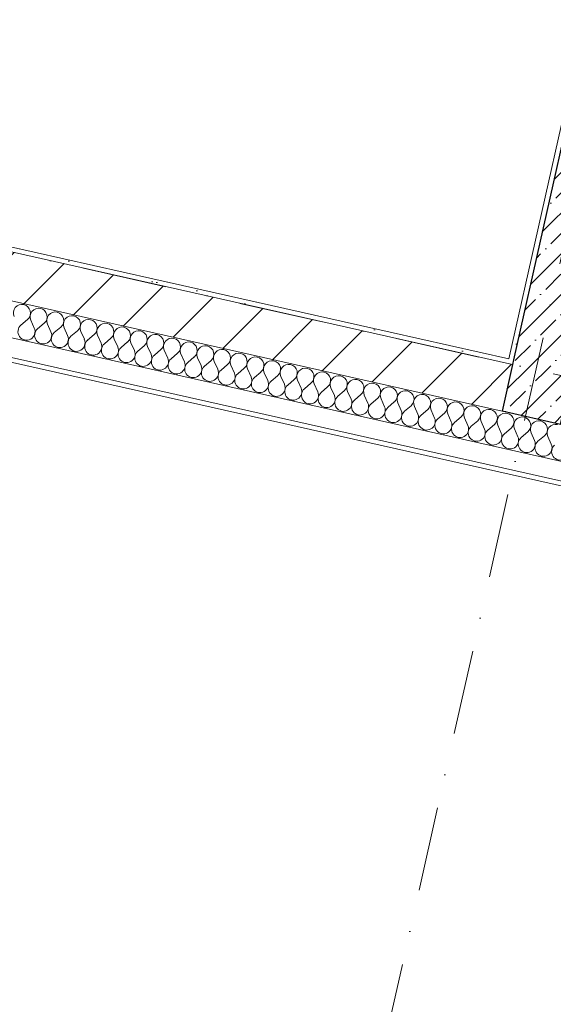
# Model space of a CAD drawing. Header units: millimetres. Extents: x -6990773 to -6682839, y 6117771 to 6220266.
# Tile 110 of 154: x -6931516 to -6929286, y 6127749 to 6131861. Entities that reach past the tile are written whole.
import ezdxf
from ezdxf.enums import TextEntityAlignment as Align

# ---------------------------------------------------------------- set-up
doc = ezdxf.new("R2010")
doc.units = ezdxf.units.MM
doc.header["$MEASUREMENT"] = 0
doc.linetypes.add('Штрихпунктирная', pattern=[670.277762, 352.777767, -176.388884, 0, -141.111112])
for name, color, linetype in [('S - МОП.АР', 7, 'Continuous'), ('АР-Стены_внутренние_пилоны.АР', 7, 'Continuous'), ('АР-Чертеж-Оси_Осевые размеры.АР', 7, 'Continuous'), ('Кровля', 7, 'Continuous')]:
    doc.layers.add(name, color=color, linetype=linetype)
for name, color, linetype, lineweight in [('АР-Стены_внутренние_пилоны.АР_Ном._пера__1', 7, 'Continuous', 30), ('АР-Стены_внутренние_пилоны.АР_Ном._пера__120', 7, 'Continuous', 30), ('АР-Чертеж-Оси_Осевые размеры.АР_Ном._пера__120', 7, 'Continuous', 0), ('Кровля_Ном._пера__1', 7, 'Continuous', 0)]:
    doc.layers.add(name, color=color, linetype=linetype, lineweight=lineweight)
doc.styles.add('РЎР“Р•РќР•Р\xa0Р\x98Р\xa0_РЎРўР\x98Р›Р¬_4', font='GOTHIC.TTF')
doc.dimstyles.new('СГЕНЕРИР_СТИЛЬ__1', dxfattribs={"dimtxt": 400, "dimasz": 332.5, "dimexe": 0.18, "dimexo": 0.0625, "dimgap": 0, "dimtad": 1, "dimdec": 0, "dimzin": 0, "dimdsep": 46, "dimtxsty": 'РЎР“Р•РќР•Р\xa0Р\x98Р\xa0_РЎРўР\x98Р›Р¬_4', "dimblk": 'ARROWHEAD_6', "dimblk1": 'ARROWHEAD_6', "dimblk2": 'ARROWHEAD_6', "dimcen": 0.09, "dimse1": 1, "dimse2": 1, "dimclrd": 7, "dimclre": 7, "dimclrt": 7, "dimazin": 0, "dimtfac": 1, "dimtdec": 4, "dimtmove": 2, "dimatfit": 3, "dimfxl": 1, "dimtolj": 1, "dimtzin": 0, "dimarcsym": 0})
doc.dimstyles.new('СГЕНЕРИР_СТИЛЬ__2', dxfattribs={"dimtxt": 400, "dimasz": 332.5, "dimexe": 0.18, "dimexo": 0.0625, "dimgap": 0, "dimtad": 1, "dimdec": 0, "dimzin": 0, "dimdsep": 46, "dimtxsty": 'РЎР“Р•РќР•Р\xa0Р\x98Р\xa0_РЎРўР\x98Р›Р¬_4', "dimblk": 'ARROWHEAD_6', "dimblk1": 'ARROWHEAD_6', "dimblk2": 'ARROWHEAD_6', "dimcen": 0.09, "dimse1": 1, "dimse2": 1, "dimclrd": 7, "dimclre": 7, "dimclrt": 7, "dimazin": 0, "dimtfac": 1, "dimtdec": 4, "dimtmove": 0, "dimatfit": 3, "dimfxl": 1, "dimtolj": 1, "dimtzin": 0, "dimarcsym": 0})
pattern_1 = [(45, (-6566190.34, 6563027.8), (-111.369318, 111.369318), [0, -105, 0, -157.5]), (110, (-6565840.34, 6563027.8), (148.001588, 53.868173), [0, -77, 0, -133])]
pattern_2 = [(45, (-6566190.34, 6562677.8), (-84.852814, 84.852814), []), (45, (-6566232.77, 6562720.22), (-84.852814, 84.852814), [90, -30, 0, -30])]

# ---------------------------------------------------------------- blocks, each defined once
blk = doc.blocks.new('*X51', base_point=(-6566190.3, 6562677.8))
at = {"layer": 'Кровля_Ном._пера__1', "color": 7, "linetype": 'Continuous', "lineweight": 0}
for p, q in [((-7158774, 6130586), (-7158746.8, 6130609.2)), ((-7158718.2, 6130573.5), (-7158732.9, 6130606.1)), ((-7158704.3, 6130570.3), (-7158677.1, 6130593.5)), ((-7158648.5, 6130557.8), (-7158663.2, 6130590.4)), ((-7158634.6, 6130554.7), (-7158607.4, 6130577.9)), ((-7158578.8, 6130542.2), (-7158593.5, 6130574.7)), ((-7158564.9, 6130539), (-7158537.7, 6130562.2)), ((-7158509.1, 6130526.5), (-7158523.8, 6130559.1)), ((-7158495.2, 6130523.4), (-7158468, 6130546.6)), ((-7158439.4, 6130510.9), (-7158454.1, 6130543.4)), ((-7158425.5, 6130507.7), (-7158398.3, 6130530.9)), ((-7158369.7, 6130495.2), (-7158384.4, 6130527.8)), ((-7158355.8, 6130492.1), (-7158328.6, 6130515.3)), ((-7158300.1, 6130479.6), (-7158314.7, 6130512.1)), ((-7158286.1, 6130476.4), (-7158258.9, 6130499.6)), ((-7158230.4, 6130463.9), (-7158245, 6130496.5)), ((-7158216.4, 6130460.8), (-7158189.3, 6130484)), ((-7158160.7, 6130448.3), (-7158175.3, 6130480.8)), ((-7158146.7, 6130445.1), (-7158119.6, 6130468.3)), ((-7158091, 6130432.6), (-7158105.6, 6130465.2)), ((-7158077, 6130429.5), (-7158049.9, 6130452.7)), ((-7158021.3, 6130417), (-7158035.9, 6130449.5)), ((-7158007.3, 6130413.8), (-7157980.2, 6130437)), ((-7157951.6, 6130401.3), (-7157966.2, 6130433.9)), ((-7157937.6, 6130398.2), (-7157910.5, 6130421.4)), ((-7157881.9, 6130385.6), (-7157896.5, 6130418.2)), ((-7157868, 6130382.5), (-7157840.8, 6130405.7)), ((-7157812.2, 6130370), (-7157826.8, 6130402.6)), ((-7157798.3, 6130366.9), (-7157771.1, 6130390)), ((-7157742.5, 6130354.3), (-7157757.2, 6130386.9)), ((-7157728.6, 6130351.2), (-7157701.4, 6130374.4)), ((-7157672.8, 6130338.7), (-7157687.5, 6130371.3)), ((-7157658.9, 6130335.6), (-7157631.7, 6130358.7)), ((-7157603.1, 6130323), (-7157617.8, 6130355.6)), ((-7157589.2, 6130319.9), (-7157562, 6130343.1)), ((-7157533.4, 6130307.4), (-7157548.1, 6130340)), ((-7157519.5, 6130304.3), (-7157492.3, 6130327.4)), ((-7157463.7, 6130291.7), (-7157478.4, 6130324.3)), ((-7157449.8, 6130288.6), (-7157422.6, 6130311.8)), ((-7157394, 6130276.1), (-7157408.7, 6130308.7)), ((-7157380.1, 6130272.9), (-7157352.9, 6130296.1)), ((-7157324.4, 6130260.4), (-7157339, 6130293)), ((-7157310.4, 6130257.3), (-7157283.2, 6130280.5)), ((-7157254.7, 6130244.8), (-7157269.3, 6130277.3)), ((-7157240.7, 6130241.6), (-7157213.6, 6130264.8)), ((-7157185, 6130229.1), (-7157199.6, 6130261.7)), ((-7157171, 6130226), (-7157143.9, 6130249.2)), ((-7157115.3, 6130213.5), (-7157129.9, 6130246)), ((-7157101.3, 6130210.3), (-7157074.2, 6130233.5)), ((-7157045.6, 6130197.8), (-7157060.2, 6130230.4)), ((-7157031.6, 6130194.7), (-7157004.5, 6130217.9)), ((-7156975.9, 6130182.2), (-7156990.5, 6130214.7)), ((-7156962, 6130179), (-7156934.8, 6130202.2)), ((-7156906.2, 6130166.5), (-7156920.8, 6130199.1)), ((-7156892.3, 6130163.4), (-7156865.1, 6130186.6)), ((-7156836.5, 6130150.9), (-7156851.2, 6130183.4)), ((-7156822.6, 6130147.7), (-7156795.4, 6130170.9)), ((-7156766.8, 6130135.2), (-7156781.5, 6130167.8)), ((-7156752.9, 6130132.1), (-7156725.7, 6130155.3)), ((-7156697.1, 6130119.6), (-7156711.8, 6130152.1)), ((-7156683.2, 6130116.4), (-7156656, 6130139.6)), ((-7156627.4, 6130103.9), (-7156642.1, 6130136.5)), ((-7156613.5, 6130100.8), (-7156586.3, 6130124)), ((-7156557.7, 6130088.2), (-7156572.4, 6130120.8))]:
    blk.add_line(p, q, dxfattribs=at)
for centre, start, end in [((-7158770, 6130636.4), 77.3416, 204.2115), ((-7158770, 6130636.4), 310.4717, 77.3416), ((-7158700.3, 6130620.7), 77.3416, 204.2115), ((-7158700.3, 6130620.7), 310.4717, 77.3416), ((-7158630.6, 6130605), 77.3416, 204.2115), ((-7158630.6, 6130605), 310.4717, 77.3416), ((-7158560.9, 6130589.4), 77.3416, 204.2115), ((-7158560.9, 6130589.4), 310.4717, 77.3416), ((-7158750.8, 6130558.8), 130.4717, 24.2115), ((-7158491.2, 6130573.7), 77.3416, 204.2115), ((-7158491.2, 6130573.7), 310.4717, 77.3416), ((-7158421.5, 6130558.1), 77.3416, 204.2115), ((-7158421.5, 6130558.1), 310.4717, 77.3416), ((-7158351.8, 6130542.4), 77.3416, 204.2115), ((-7158351.8, 6130542.4), 310.4717, 77.3416), ((-7158681.1, 6130543.2), 130.4717, 24.2115), ((-7158611.4, 6130527.5), 130.4717, 24.2115), ((-7158541.7, 6130511.9), 130.4717, 24.2115), ((-7158282.1, 6130526.8), 77.3416, 204.2115), ((-7158282.1, 6130526.8), 310.4717, 77.3416), ((-7158212.4, 6130511.1), 77.3416, 204.2115), ((-7158212.4, 6130511.1), 310.4717, 77.3416), ((-7158472, 6130496.2), 130.4717, 24.2115), ((-7158402.3, 6130480.6), 130.4717, 24.2115), ((-7158142.7, 6130495.5), 77.3416, 204.2115), ((-7158142.7, 6130495.5), 310.4717, 77.3416), ((-7158073, 6130479.8), 77.3416, 204.2115), ((-7158073, 6130479.8), 310.4717, 77.3416), ((-7158003.4, 6130464.2), 77.3416, 204.2115), ((-7158003.4, 6130464.2), 310.4717, 77.3416), ((-7158332.6, 6130464.9), 130.4717, 24.2115), ((-7158262.9, 6130449.3), 130.4717, 24.2115), ((-7158193.2, 6130433.6), 130.4717, 24.2115), ((-7157933.7, 6130448.5), 77.3416, 204.2115), ((-7157933.7, 6130448.5), 310.4717, 77.3416), ((-7157864, 6130432.9), 77.3416, 204.2115), ((-7157864, 6130432.9), 310.4717, 77.3416), ((-7158123.5, 6130418), 130.4717, 24.2115), ((-7158053.9, 6130402.3), 130.4717, 24.2115), ((-7157984.2, 6130386.7), 130.4717, 24.2115), ((-7157794.3, 6130417.2), 77.3416, 204.2115), ((-7157794.3, 6130417.2), 310.4717, 77.3416), ((-7157724.6, 6130401.6), 77.3416, 204.2115), ((-7157724.6, 6130401.6), 310.4717, 77.3416), ((-7157654.9, 6130385.9), 77.3416, 204.2115), ((-7157654.9, 6130385.9), 310.4717, 77.3416), ((-7157914.5, 6130371), 130.4717, 24.2115), ((-7157844.8, 6130355.3), 130.4717, 24.2115), ((-7157585.2, 6130370.3), 77.3416, 204.2115), ((-7157585.2, 6130370.3), 310.4717, 77.3416), ((-7157515.5, 6130354.6), 77.3416, 204.2115), ((-7157515.5, 6130354.6), 310.4717, 77.3416), ((-7157445.8, 6130339), 77.3416, 204.2115), ((-7157445.8, 6130339), 310.4717, 77.3416), ((-7157775.1, 6130339.7), 130.4717, 24.2115), ((-7157705.4, 6130324), 130.4717, 24.2115), ((-7157635.7, 6130308.4), 130.4717, 24.2115), ((-7157376.1, 6130323.3), 77.3416, 204.2115), ((-7157376.1, 6130323.3), 310.4717, 77.3416), ((-7157306.4, 6130307.6), 77.3416, 204.2115), ((-7157306.4, 6130307.6), 310.4717, 77.3416), ((-7157566, 6130292.7), 130.4717, 24.2115), ((-7157496.3, 6130277.1), 130.4717, 24.2115), ((-7157426.6, 6130261.4), 130.4717, 24.2115), ((-7157236.7, 6130292), 77.3416, 204.2115), ((-7157236.7, 6130292), 310.4717, 77.3416), ((-7157167, 6130276.3), 77.3416, 204.2115), ((-7157167, 6130276.3), 310.4717, 77.3416), ((-7157097.4, 6130260.7), 77.3416, 204.2115), ((-7157097.4, 6130260.7), 310.4717, 77.3416), ((-7157356.9, 6130245.8), 130.4717, 24.2115), ((-7157287.2, 6130230.1), 130.4717, 24.2115), ((-7157027.7, 6130245), 77.3416, 204.2115), ((-7157027.7, 6130245), 310.4717, 77.3416), ((-7156958, 6130229.4), 77.3416, 204.2115), ((-7156958, 6130229.4), 310.4717, 77.3416), ((-7156888.3, 6130213.7), 77.3416, 204.2115), ((-7156888.3, 6130213.7), 310.4717, 77.3416), ((-7157217.5, 6130214.5), 130.4717, 24.2115), ((-7157147.9, 6130198.8), 130.4717, 24.2115), ((-7157078.2, 6130183.2), 130.4717, 24.2115), ((-7156818.6, 6130198.1), 77.3416, 204.2115), ((-7156818.6, 6130198.1), 310.4717, 77.3416), ((-7156748.9, 6130182.4), 77.3416, 204.2115), ((-7156748.9, 6130182.4), 310.4717, 77.3416), ((-7157008.5, 6130167.5), 130.4717, 24.2115), ((-7156938.8, 6130151.9), 130.4717, 24.2115), ((-7156679.2, 6130166.8), 77.3416, 204.2115), ((-7156679.2, 6130166.8), 310.4717, 77.3416), ((-7156609.5, 6130151.1), 77.3416, 204.2115), ((-7156609.5, 6130151.1), 310.4717, 77.3416), ((-7156539.8, 6130135.5), 77.3416, 204.2115), ((-7156869.1, 6130136.2), 130.4717, 24.2115), ((-7156799.4, 6130120.6), 130.4717, 24.2115), ((-7156729.7, 6130104.9), 130.4717, 24.2115), ((-7156660, 6130089.3), 130.4717, 24.2115), ((-7156590.3, 6130073.6), 130.4717, 24.2115), ((-7156520.6, 6130057.9), 130.4717, 24.2115)]:
    blk.add_arc(centre, 35.7, start, end, dxfattribs=at)
blk = doc.blocks.new('Стена_17_6', base_point=(-7164108, 6131978))
at = {"layer": 'Кровля', "linetype": 'Continuous', "lineweight": 0, "true_color": 0x000000}
h = blk.add_hatch(dxfattribs=at)
h.set_pattern_fill('БЛОКИ_БЕТОННЫЕ_ЭФФЕКТИВН_77', color=18, style=0, pattern_type=2)
h.set_pattern_definition([(45, (-6566190.34, 6562677.8), (-127.27922, 127.27922), [])])
h.paths.add_polyline_path([(-7156719.7, 6130421.1), (-7160232.2, 6131210), (-7160276, 6131014.9), (-7156763.5, 6130226)])
h = blk.add_hatch(dxfattribs=at)
h.set_pattern_fill('ШТУКАТУРКА__ГИПС_01_0006', color=18, style=0, pattern_type=2)
h.set_pattern_definition(pattern_1)
h.paths.add_polyline_path([(-7156734.8, 6130445), (-7160208.3, 6131225.1), (-7160212.7, 6131205.6), (-7156739.2, 6130425.5)])
h = blk.add_hatch(dxfattribs=at)
h.set_pattern_fill('ШТУКАТУРКА__ГИПС_01_0006', color=18, style=0, pattern_type=2)
h.set_pattern_definition(pattern_1)
h.paths.add_polyline_path([(-7156715.3, 6130440.6), (-7156734.8, 6130445), (-7156739.2, 6130425.5), (-7156719.7, 6130421.1)])
at = {"layer": 'Кровля_Ном._пера__1', "color": 7, "linetype": 'Continuous', "lineweight": 0}
for p, q in [((-7164358, 6131777.9), (-7147156.5, 6127914.5)), ((-7164521.9, 6131732.7), (-7147174, 6127836.5))]:
    blk.add_line(p, q, dxfattribs=at)
at = {"layer": 'Кровля_Ном._пера__1', "color": 7, "linetype": 'Continuous', "lineweight": 15}
for p, q in [((-7156719.7, 6130421.1), (-7160232.2, 6131210)), ((-7160276, 6131014.9), (-7156763.5, 6130226)), ((-7156763.5, 6130226), (-7156519.6, 6130171.2))]:
    blk.add_line(p, q, dxfattribs=at)
at = {"layer": 'Кровля_Ном._пера__1', "color": 7, "linetype": 'Continuous', "lineweight": 30}
for p, q in [((-7156719.7, 6130421.1), (-7156763.5, 6130226)), ((-7156715.3, 6130440.6), (-7156719.7, 6130421.1))]:
    blk.add_line(p, q, dxfattribs=at)
at = {"layer": 'Кровля_Ном._пера__1', "color": 7, "linetype": 'Continuous', "lineweight": 0, "flags": 128}
for points in [[(-7164604.3, 6131730.8), (-7147178.4, 6127817)], [(-7156734.8, 6130445), (-7160208.3, 6131225.1)]]:
    blk.add_lwpolyline(points, dxfattribs=at)
at = {"layer": 'Кровля', "color": 7, "lineweight": 0}
blk.add_blockref('*X51', (-6566190.3, 6562677.8), dxfattribs=at)
blk = doc.blocks.new('Стена_52_6', base_point=(-7156619.6, 6130296.1))
at = {"layer": 'АР-Стены_внутренние_пилоны.АР', "linetype": 'Continuous', "lineweight": 0, "true_color": 0x000000}
h = blk.add_hatch(dxfattribs=at)
h.set_pattern_fill('ШТУКАТУРКА__ГИПС_01_0006', color=18, style=0, pattern_type=2)
h.set_pattern_definition(pattern_1)
h.paths.add_polyline_path([(-7156487.2, 6131547.6), (-7156734.8, 6130445), (-7156715.3, 6130440.6), (-7156467.7, 6131543.2)])
h = blk.add_hatch(dxfattribs=at)
h.set_pattern_fill('ЖЕЛЕЗОБЕТОН__PROJECT__0006', color=18, style=0, pattern_type=2)
h.set_pattern_definition(pattern_2)
h.paths.add_polyline_path([(-7156467.7, 6131543.2), (-7156715.3, 6130440.6), (-7156471.4, 6130385.8), (-7156223.8, 6131488.4)])
h = blk.add_hatch(dxfattribs=at)
h.set_pattern_fill('ШТУКАТУРКА__ГИПС_01_0006', color=18, style=0, pattern_type=2)
h.set_pattern_definition(pattern_1)
h.paths.add_polyline_path([(-7156451.9, 6130381.5), (-7156204.2, 6131484.1), (-7156223.8, 6131488.4), (-7156471.4, 6130385.8)])
h = blk.add_hatch(dxfattribs=at)
h.set_pattern_fill('ЖЕЛЕЗОБЕТОН__PROJECT__0006', color=18, style=0, pattern_type=2)
h.set_pattern_definition(pattern_2)
h.paths.add_polyline_path([(-7156475.8, 6130366.3), (-7156719.7, 6130421.1), (-7156763.5, 6130226), (-7156519.6, 6130171.2)])
h = blk.add_hatch(dxfattribs=at)
h.set_pattern_fill('ЖЕЛЕЗОБЕТОН__PROJECT__0006', color=18, style=0, pattern_type=2)
h.set_pattern_definition(pattern_2)
h.paths.add_polyline_path([(-7156471.4, 6130385.8), (-7156715.3, 6130440.6), (-7156719.7, 6130421.1), (-7156475.8, 6130366.3)])
at = {"layer": 'АР-Стены_внутренние_пилоны.АР_Ном._пера__1', "color": 7, "linetype": 'Continuous', "lineweight": 30}
for p, q in [((-7156467.7, 6131543.2), (-7156715.3, 6130440.6)), ((-7156471.4, 6130385.8), (-7156223.8, 6131488.4))]:
    blk.add_line(p, q, dxfattribs=at)
at = {"layer": 'АР-Стены_внутренние_пилоны.АР_Ном._пера__1', "color": 7, "linetype": 'Continuous', "lineweight": 0, "flags": 128}
for points in [[(-7156487.2, 6131547.6), (-7156734.8, 6130445)], [(-7156487.2, 6131547.6), (-7156467.7, 6131543.2)], [(-7156451.9, 6130381.5), (-7156204.2, 6131484.1)], [(-7156223.8, 6131488.4), (-7156204.2, 6131484.1)]]:
    blk.add_lwpolyline(points, dxfattribs=at)
at = {"layer": 'АР-Стены_внутренние_пилоны.АР_Ном._пера__1', "color": 7, "linetype": 'Continuous', "lineweight": 30, "flags": 128}
blk.add_lwpolyline([(-7156467.7, 6131543.2), (-7156223.8, 6131488.4)], dxfattribs=at)
at = {"layer": 'Кровля_Ном._пера__1', "color": 7, "linetype": 'Continuous', "lineweight": 30}
for p, q in [((-7156719.7, 6130421.1), (-7156763.5, 6130226)), ((-7156715.3, 6130440.6), (-7156719.7, 6130421.1)), ((-7156475.8, 6130366.3), (-7156471.4, 6130385.8)), ((-7156519.6, 6130171.2), (-7156475.8, 6130366.3))]:
    blk.add_line(p, q, dxfattribs=at)
at = {"layer": 'Кровля_Ном._пера__1', "color": 7, "linetype": 'Continuous', "lineweight": 15}
blk.add_line((-7156763.5, 6130226), (-7156519.6, 6130171.2), dxfattribs=at)
blk = doc.blocks.new('Стандартный Маркер Сетки[21]_6', base_point=(-7153141.2, 6145897.9))
at = {"layer": 'АР-Чертеж-Оси_Осевые размеры.АР_Ном._пера__120', "color": 7, "linetype": 'Штрихпунктирная', "lineweight": 0}
blk.add_line((-7153360.3, 6144922.2), (-7157919, 6124625), dxfattribs=at)
at = {"layer": 'АР-Чертеж-Оси_Осевые размеры.АР_Ном._пера__120', "color": 7, "lineweight": 0, "style": 'РЎР“Р•РќР•Р\xa0Р\x98Р\xa0_РЎРўР\x98Р›Р¬_4'}
blk.add_attdef('AC_MarkerText_1', text='', height=350, rotation=347.3417, dxfattribs=at).set_placement((-7158177.7, 6123342.5), align=Align.TOP_CENTER)
blk = doc.blocks.new('Стандартный Маркер Сетки[34]_6', base_point=(-7153141.2, 6145897.9))
at = {"layer": 'АР-Чертеж-Оси_Осевые размеры.АР_Ном._пера__120', "color": 7, "linetype": 'Штрихпунктирная', "lineweight": 0}
blk.add_line((-7153360.3, 6144922.2), (-7157919, 6124625), dxfattribs=at)
at = {"layer": 'АР-Чертеж-Оси_Осевые размеры.АР_Ном._пера__120', "color": 7, "lineweight": 0, "style": 'РЎР“Р•РќР•Р\xa0Р\x98Р\xa0_РЎРўР\x98Р›Р¬_4'}
blk.add_attdef('AC_MarkerText_1', text='', height=350, rotation=347.3417, dxfattribs=at).set_placement((-7158177.7, 6123342.5), align=Align.TOP_CENTER)
blk = doc.blocks.new('ARROWHEAD_6')
at = {"color": 0, "linetype": 'Continuous', "lineweight": 0}
for p, q in [((-0.5, -0.5), (0.5, 0.5)), ((0, 0), (-1, 0))]:
    blk.add_line(p, q, dxfattribs=at)
blk = doc.blocks.new('*D185', base_point=(-6566190.3, 6562677.8))
at = {"layer": 'Defpoints', "color": 0, "linetype": 'Continuous', "transparency": 16777216}
for p in [(-6928314.2, 6135051.1), (-6926358.8, 6134676.6), (-6930644.9, 6124673.8)]:
    blk.add_point(p, dxfattribs=at)
at = {"layer": 'АР-Чертеж-Оси_Осевые размеры.АР', "color": 7, "linetype": 'Continuous', "lineweight": -2, "transparency": 16777216}
blk.add_line((-6929027.7, 6124310.6), (-6930320.4, 6124600.9), dxfattribs=at)
at = {"layer": 'АР-Чертеж-Оси_Осевые размеры.АР', "color": 7, "linetype": 'Continuous', "lineweight": -2, "transparency": 16777216, "xscale": 332.5, "yscale": 332.5, "zscale": 332.5}
for p, rotation in [((-6930644.9, 6124673.8), 167.3417232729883), ((-6928703.3, 6124237.7), 347.3417232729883)]:
    blk.add_blockref('ARROWHEAD_6', p, dxfattribs=dict(at, rotation=rotation))
at = {"layer": 'АР-Чертеж-Оси_Осевые размеры.АР', "color": 7, "linetype": 'Continuous', "lineweight": 0, "transparency": 16777216, "insert": (-6929631, 6124733.1), "char_height": 400, "attachment_point": 5, "rotation": 347.3417, "style": 'РЎР“Р•РќР•Р\xa0Р\x98Р\xa0_РЎРўР\x98Р›Р¬_4'}
blk.add_mtext('\\A1;1990', dxfattribs=at)
blk = doc.blocks.new('*D186', base_point=(-6566190.3, 6562677.8))
at = {"layer": 'Defpoints', "color": 0, "linetype": 'Continuous', "transparency": 16777216}
for p in [(-6931973.4, 6136099.2), (-6928314.2, 6135051.1), (-6934291.1, 6125779.7)]:
    blk.add_point(p, dxfattribs=at)
at = {"layer": 'АР-Чертеж-Оси_Осевые размеры.АР', "color": 7, "linetype": 'Continuous', "lineweight": -2, "transparency": 16777216}
for p, q in [((-6933966.7, 6125706.8), (-6933039.6, 6125498.6)), ((-6930907.9, 6125019.8), (-6931871.6, 6125236.3))]:
    blk.add_line(p, q, dxfattribs=at)
at = {"layer": 'АР-Чертеж-Оси_Осевые размеры.АР', "color": 7, "linetype": 'Continuous', "lineweight": -2, "transparency": 16777216, "xscale": 332.5, "yscale": 332.5, "zscale": 332.5}
for p, rotation in [((-6934291.1, 6125779.7), 167.3417232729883), ((-6930583.5, 6124947), 347.3417232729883)]:
    blk.add_blockref('ARROWHEAD_6', p, dxfattribs=dict(at, rotation=rotation))
at = {"layer": 'АР-Чертеж-Оси_Осевые размеры.АР', "color": 7, "linetype": 'Continuous', "lineweight": 0, "transparency": 16777216, "insert": (-6932455.6, 6125367.4), "char_height": 400, "attachment_point": 5, "rotation": 347.3417, "style": 'РЎР“Р•РќР•Р\xa0Р\x98Р\xa0_РЎРўР\x98Р›Р¬_4'}
blk.add_mtext('\\A1;3800', dxfattribs=at)
blk = doc.blocks.new('Стандартный Маркер Сетки[87]_1', base_point=(-6989784.7, 6143970.3))
at = {"layer": 'АР-Чертеж-Оси_Осевые размеры.АР_Ном._пера__120', "color": 7, "linetype": 'Штрихпунктирная', "lineweight": 0}
blk.add_line((-6988809, 6143751.1), (-6909867.8, 6126021.4), dxfattribs=at)
at = {"layer": 'АР-Чертеж-Оси_Осевые размеры.АР_Ном._пера__120', "color": 7, "lineweight": 0, "style": 'РЎР“Р•РќР•Р\xa0Р\x98Р\xa0_РЎРўР\x98Р›Р¬_4'}
for tag, p in [('AC_MarkerText_1_0', (-6990202.6, 6144260.9)), ('AC_MarkerText_1_1', (-6908334.4, 6125873.7))]:
    blk.add_attdef(tag, text='', height=350, rotation=347.3417, dxfattribs=at).set_placement(p, align=Align.TOP_CENTER)
blk = doc.blocks.new('Стандартный Маркер Сетки[92]_1', base_point=(-6989784.7, 6143970.3))
at = {"layer": 'АР-Чертеж-Оси_Осевые размеры.АР_Ном._пера__120', "color": 7, "linetype": 'Штрихпунктирная', "lineweight": 0}
blk.add_line((-6988809, 6143751.1), (-6909867.8, 6126021.4), dxfattribs=at)
at = {"layer": 'АР-Чертеж-Оси_Осевые размеры.АР_Ном._пера__120', "color": 7, "lineweight": 0, "style": 'РЎР“Р•РќР•Р\xa0Р\x98Р\xa0_РЎРўР\x98Р›Р¬_4'}
for tag, p in [('AC_MarkerText_1_0', (-6990202.6, 6144260.9)), ('AC_MarkerText_1_1', (-6908334.4, 6125873.7))]:
    blk.add_attdef(tag, text='', height=350, rotation=347.3417, dxfattribs=at).set_placement(p, align=Align.TOP_CENTER)
blk = doc.blocks.new('Стандартный Маркер Сетки[96]_1', base_point=(-6989784.7, 6143970.3))
at = {"layer": 'АР-Чертеж-Оси_Осевые размеры.АР_Ном._пера__120', "color": 7, "linetype": 'Штрихпунктирная', "lineweight": 0}
blk.add_line((-6988809, 6143751.1), (-6909867.8, 6126021.4), dxfattribs=at)
at = {"layer": 'АР-Чертеж-Оси_Осевые размеры.АР_Ном._пера__120', "color": 7, "lineweight": 0, "style": 'РЎР“Р•РќР•Р\xa0Р\x98Р\xa0_РЎРўР\x98Р›Р¬_4'}
for tag, p in [('AC_MarkerText_1_0', (-6990202.6, 6144260.9)), ('AC_MarkerText_1_1', (-6908334.4, 6125873.7))]:
    blk.add_attdef(tag, text='', height=350, rotation=347.3417, dxfattribs=at).set_placement(p, align=Align.TOP_CENTER)
blk = doc.blocks.new('Стандартный Маркер Сетки[102]_1', base_point=(-6989784.7, 6143970.3))
at = {"layer": 'АР-Чертеж-Оси_Осевые размеры.АР_Ном._пера__120', "color": 7, "linetype": 'Штрихпунктирная', "lineweight": 0}
blk.add_line((-6988809, 6143751.1), (-6909867.8, 6126021.4), dxfattribs=at)
at = {"layer": 'АР-Чертеж-Оси_Осевые размеры.АР_Ном._пера__120', "color": 7, "lineweight": 0, "style": 'РЎР“Р•РќР•Р\xa0Р\x98Р\xa0_РЎРўР\x98Р›Р¬_4'}
for tag, p in [('AC_MarkerText_1_0', (-6990202.6, 6144260.9)), ('AC_MarkerText_1_1', (-6908334.4, 6125873.7))]:
    blk.add_attdef(tag, text='', height=350, rotation=347.3417, dxfattribs=at).set_placement(p, align=Align.TOP_CENTER)

msp = doc.modelspace()

# ---------------------------------------------------------------- linework, layer by layer
at = {"layer": 'S - МОП.АР', "color": 254, "linetype": 'Continuous', "lineweight": 0, "true_color": 0xd1c7d6, "flags": 128}
msp.add_lwpolyline([(-6935725.4, 6136871.6), (-6936799.1, 6132090.7), (-6933179.3, 6131277.8), (-6932789.3, 6133014.2), (-6932555.2, 6132961.6), (-6932945.2, 6131225.2), (-6929471.7, 6130445.1), (-6929224.1, 6131547.5), (-6928941.1, 6131484), (-6929188.7, 6130381.5), (-6926192.9, 6129708.7), (-6925726.5, 6131787), (-6925492.3, 6131734.4), (-6925959, 6129656.2), (-6919031.5, 6128100.4)], dxfattribs=at)
at = {"layer": 'АР-Стены_внутренние_пилоны.АР_Ном._пера__120', "color": 7, "linetype": 'Continuous', "lineweight": 30}
msp.add_line((-6929256.4, 6130171.2), (-6929500.4, 6130226), dxfattribs=at)

# ---------------------------------------------------------------- block references
at = {"layer": 'АР-Стены_внутренние_пилоны.АР', "color": 7, "lineweight": 0}
msp.add_blockref('Стена_52_6', (-6929356.5, 6130296.1), dxfattribs=at)
at = {"layer": 'АР-Чертеж-Оси_Осевые размеры.АР', "color": 8, "linetype": 'Continuous', "lineweight": 15}
for name, p in [('Стандартный Маркер Сетки[21]_6', (-6925878, 6145897.9)), ('Стандартный Маркер Сетки[34]_6', (-6925878, 6145897.9)), ('Стандартный Маркер Сетки[87]_1', (-6989784.7, 6143970.3)), ('Стандартный Маркер Сетки[92]_1', (-6989784.7, 6143970.3)), ('Стандартный Маркер Сетки[96]_1', (-6989784.7, 6143970.3)), ('Стандартный Маркер Сетки[102]_1', (-6989784.7, 6143970.3))]:
    msp.add_blockref(name, p, dxfattribs=at)
at = {"layer": 'Кровля', "color": 7, "lineweight": 0}
msp.add_blockref('Стена_17_6', (-6936844.9, 6131978), dxfattribs=at)

# ---------------------------------------------------------------- dimensions: what is measured, and where the dimension line sits
at = {"layer": 'АР-Чертеж-Оси_Осевые размеры.АР', "color": 7, "linetype": 'Continuous', "lineweight": 0}
for base, p1, p2, dimstyle, picture, middle in [((-6934291.1, 6125779.7), (-6928314.2, 6135051.1), (-6931973.4, 6136099.2), 'СГЕНЕРИР_СТИЛЬ__2', '*D186', (-6932455.6, 6125367.4)), ((-6930644.9, 6124673.8), (-6926358.8, 6134676.6), (-6928314.2, 6135051.1), 'СГЕНЕРИР_СТИЛЬ__1', '*D185', (-6929631, 6124733.1))]:
    dim = msp.add_linear_dim(base=base, p1=p1, p2=p2, angle=167.3417, dimstyle=dimstyle, dxfattribs=at)
    dim.commit()
    dim.dimension.update_dxf_attribs({"geometry": picture, "text_midpoint": middle, "dimtype": 160, "text_rotation": 347.3417})

doc.saveas('drawing.dxf')
